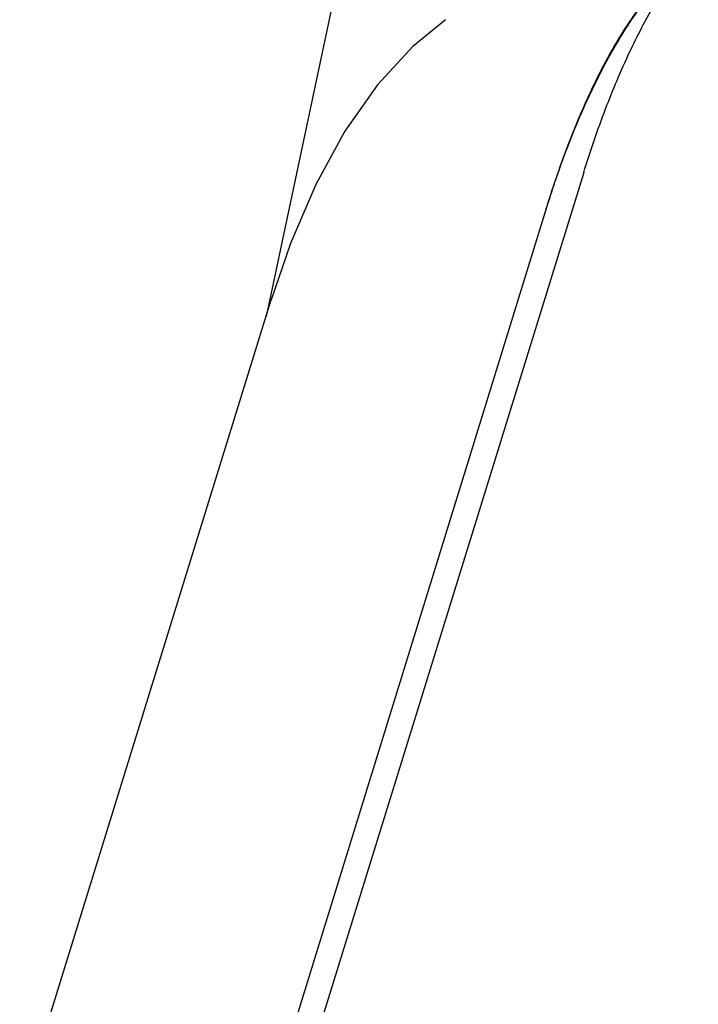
# Model space of a CAD drawing. Header units: millimetres. Extents: x 0 to 594, y 0 to 420.
# Tile 194 of 256: x 501.29 to 503.03, y 332.44 to 334.97. Entities that reach past the tile are written whole.
import ezdxf

# ---------------------------------------------------------------- set-up
doc = ezdxf.new("R2010")
doc.units = ezdxf.units.MM
doc.header["$LTSCALE"] = 32.67
doc.layers.get('0').update_dxf_attribs({"linetype": 'CONTINUOUS'})

msp = doc.modelspace()

# ---------------------------------------------------------------- linework, layer by layer
at = {"color": 7, "linetype": 'CONTINUOUS'}
for p, q in [((502.37979, 336.36947), (501.91996, 334.20645)), ((502.7335, 334.5753), (502.03229, 332.30617)), ((502.64185, 334.49634), (501.97023, 332.32297)), ((501.28894, 332.16448), (501.93218, 334.24598))]:
    msp.add_line(p, q, dxfattribs=at)
msp.add_lwpolyline([(502.37968, 334.96685), (502.29574, 334.89855), (502.20523, 334.80022), (502.12192, 334.68111), (502.04755, 334.5443), (501.98283, 334.39334), (501.93217, 334.24597)], dxfattribs=at)
for points, knots in [([(502.7335, 334.5753), (502.75045, 334.63015), (502.78595, 334.73431), (502.84697, 334.8796), (502.91285, 335.0064), (502.97361, 335.09951), (503.01332, 335.14913), (503.02694, 335.16485)], [0, 0, 0, 0, 0.2598867, 0.4977295, 0.7127209, 0.905893, 1, 1, 1, 1]), ([(502.63658, 334.47927), (502.65276, 334.53164), (502.68688, 334.63173), (502.7458, 334.77228), (502.81005, 334.89654), (502.87901, 335.00323), (502.9425, 335.0798), (502.9839, 335.11919), (502.99831, 335.13165)], [0, 0, 0, 0, 0.2179707, 0.4201509, 0.6055019, 0.7735059, 0.9243395, 1, 1, 1, 1]), ([(503.00422, 335.13735), (502.98411, 335.12102), (502.93844, 335.07822), (502.87316, 334.99856), (502.80751, 334.89617), (502.74627, 334.77711), (502.69001, 334.64244), (502.65735, 334.5465), (502.64185, 334.49634)], [0, 0, 0, 0, 0.1041406, 0.2507791, 0.4133252, 0.5925629, 0.7887624, 1, 1, 1, 1])]:
    msp.add_open_spline(points, degree=3, knots=knots, dxfattribs=at)

doc.saveas('drawing.dxf')
